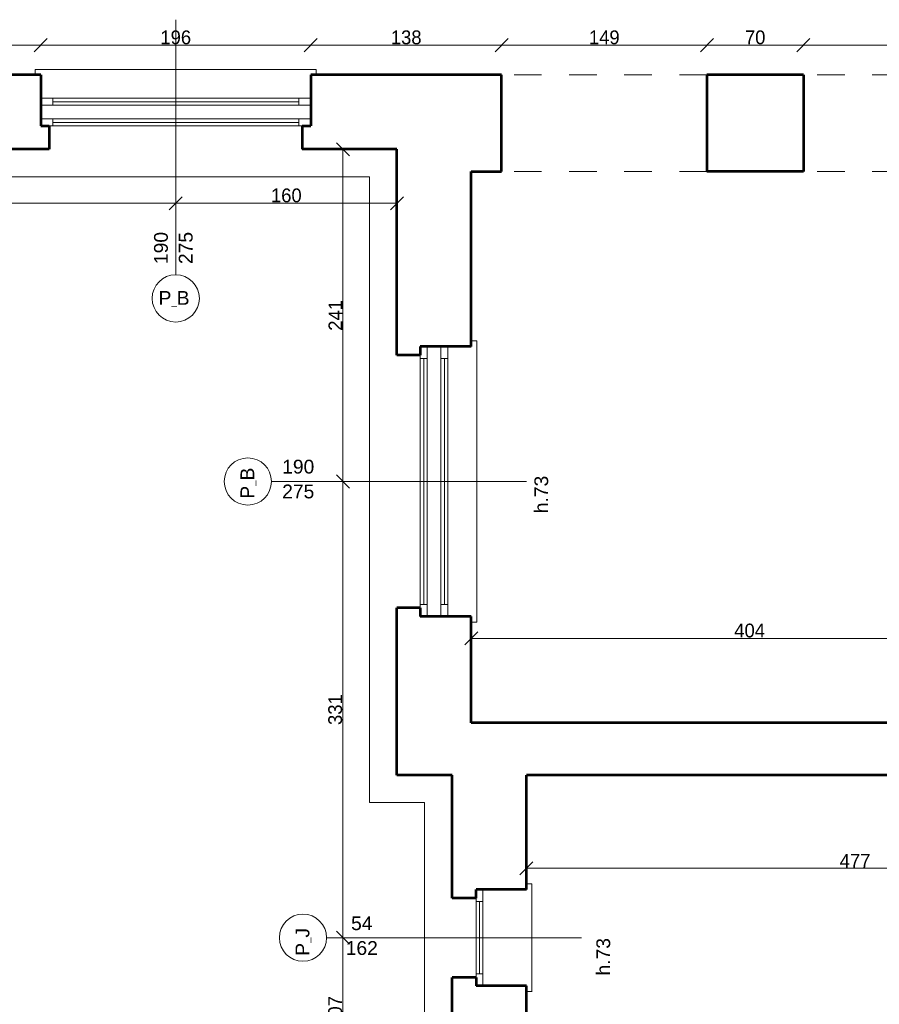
# Model space of a CAD drawing. Header units: inches. Extents: x -21887 to 84279, y -131485 to 67836.
# Tile 200 of 256: x 20093 to 26332, y 26687 to 33831. Entities that reach past the tile are written whole.
import ezdxf

# ---------------------------------------------------------------- set-up
doc = ezdxf.new("R2010")
doc.units = ezdxf.units.IN
doc.header["$MEASUREMENT"] = 0
doc.linetypes.add('Dashed', pattern=[400, 200, -200])
doc.layers.get('0').update_dxf_attribs({"lineweight": 13})
doc.layers.get('Defpoints').update_dxf_attribs({"lineweight": 13})
for name, color, linetype, lineweight in [('AI_MURY', 7, 'Continuous', 53), ('Dimensioning', 7, 'Continuous', 13), ('DRZWI', 7, 'Continuous', 13), ('PODCIAGI', 7, 'Continuous', 13)]:
    doc.layers.add(name, color=color, linetype=linetype, lineweight=lineweight)
doc.styles.add('GENERATED_STYLE_7', font='txt')
doc.styles.add('Style-Courier New', font='txt')
doc.dimstyles.new('Dimstyle_4', dxfattribs={"dimtxt": 100, "dimasz": 95, "dimexe": 0, "dimexo": 0, "dimgap": 0.09, "dimtad": 1, "dimdec": 0, "dimlfac": 0.1, "dimzin": 0, "dimdsep": 46, "dimlunit": 5, "dimtxsty": 'GENERATED_STYLE_7', "dimblk": 'ARROWHEAD_6', "dimcen": 0.09, "dimclrd": 161, "dimclre": 161, "dimclrt": 7, "dimadec": 0, "dimazin": 0, "dimtfac": 1, "dimtdec": 0, "dimtmove": 0, "dimatfit": 3, "dimfxl": 0, "dimtolj": 1, "dimtzin": 0, "dimarcsym": 0})
doc.dimstyles.new('Dimstyle_5', dxfattribs={"dimtxt": 100, "dimasz": 95, "dimexe": 0.18, "dimexo": 0, "dimgap": 0.09, "dimtad": 1, "dimtih": 1, "dimtoh": 1, "dimdec": 0, "dimlfac": 0.1, "dimzin": 0, "dimdsep": 46, "dimlunit": 5, "dimtxsty": 'GENERATED_STYLE_7', "dimblk": 'ARROWHEAD_6', "dimcen": 0.09, "dimclrd": 161, "dimclre": 161, "dimclrt": 7, "dimadec": 0, "dimazin": 0, "dimtfac": 1, "dimtdec": 0, "dimtmove": 0, "dimatfit": 3, "dimfxl": 0, "dimtolj": 1, "dimtzin": 0, "dimarcsym": 0})

# ---------------------------------------------------------------- blocks, each defined once
blk = doc.blocks.new('ARROWHEAD_6')
at = {"color": 0, "linetype": 'Continuous'}
for p, q in [((0, 0), (-1, 0)), ((-0.5, -0.5), (0.5, 0.5))]:
    blk.add_line(p, q, dxfattribs=at)
blk = doc.blocks.new('*U1117')
at = {"layer": 'Defpoints', "color": 0, "linetype": 'Continuous'}
for p in [(17375.5, 32520), (21225.5, 32520), (21225.5, 32499.5)]:
    blk.add_point(p, dxfattribs=at)
at = {"layer": 'Dimensioning', "color": 161, "linetype": 'Continuous', "lineweight": -2}
for p, q in [((17375.5, 32499.6), (17375.5, 32499.3)), ((17470.5, 32499.5), (21130.5, 32499.5)), ((21225.5, 32499.6), (21225.5, 32499.3))]:
    blk.add_line(p, q, dxfattribs=at)
at = {"layer": 'Dimensioning', "color": 161, "linetype": 'Continuous', "lineweight": -2, "xscale": 95, "yscale": 95, "zscale": 95, "rotation": 180}
blk.add_blockref('ARROWHEAD_6', (17375.5, 32499.5), dxfattribs=at)
at = {"layer": 'Dimensioning', "color": 161, "linetype": 'Continuous', "lineweight": -2, "xscale": 95, "yscale": 95, "zscale": 95}
blk.add_blockref('ARROWHEAD_6', (21225.5, 32499.5), dxfattribs=at)
at = {"layer": 'Dimensioning', "color": 7, "linetype": 'Continuous', "insert": (19300.5, 32555.7), "char_height": 100, "attachment_point": 5, "style": 'GENERATED_STYLE_7'}
blk.add_mtext('385', dxfattribs=at)
blk = doc.blocks.new('*D2083')
at = {"layer": 'Defpoints'}
for p in [(17375.5, 32520), (21225.5, 32520), (19300.5, 32499.5), (21225.5, 32499.5)]:
    blk.add_point(p, dxfattribs=at)
at = {"layer": 'Dimensioning', "color": 161, "linetype": 'Continuous'}
blk.add_blockref('*U1117', (0, 0), dxfattribs=at)
blk = doc.blocks.new('*U1118')
at = {"layer": 'Defpoints', "color": 0, "linetype": 'Continuous'}
for p in [(21225.5, 32520), (22830.5, 32499.5), (22830.5, 32499.5)]:
    blk.add_point(p, dxfattribs=at)
at = {"layer": 'Dimensioning', "color": 161, "linetype": 'Continuous', "lineweight": -2}
for p, q in [((21225.5, 32499.6), (21225.5, 32499.3)), ((21320.5, 32499.5), (22735.5, 32499.5)), ((22830.5, 32499.5), (22830.5, 32499.6))]:
    blk.add_line(p, q, dxfattribs=at)
at = {"layer": 'Dimensioning', "color": 161, "linetype": 'Continuous', "lineweight": -2, "xscale": 95, "yscale": 95, "zscale": 95, "rotation": 180}
blk.add_blockref('ARROWHEAD_6', (21225.5, 32499.5), dxfattribs=at)
at = {"layer": 'Dimensioning', "color": 161, "linetype": 'Continuous', "lineweight": -2, "xscale": 95, "yscale": 95, "zscale": 95}
blk.add_blockref('ARROWHEAD_6', (22830.5, 32499.5), dxfattribs=at)
at = {"layer": 'Dimensioning', "color": 7, "linetype": 'Continuous', "insert": (22028, 32555.7), "char_height": 100, "attachment_point": 5, "style": 'GENERATED_STYLE_7'}
blk.add_mtext('160', dxfattribs=at)
blk = doc.blocks.new('*D2084')
at = {"layer": 'Defpoints'}
for p in [(21225.5, 32520), (22028, 32499.5), (22830.5, 32499.5), (22830.5, 32499.5)]:
    blk.add_point(p, dxfattribs=at)
at = {"layer": 'Dimensioning', "color": 161, "linetype": 'Continuous'}
blk.add_blockref('*U1118', (0, 0), dxfattribs=at)
blk = doc.blocks.new('*U1333')
at = {"layer": 'Defpoints', "color": 0, "linetype": 'Continuous'}
for p in [(27410.5, 29342.5), (23370.5, 29115.7), (27410.5, 28350.7)]:
    blk.add_point(p, dxfattribs=at)
at = {"layer": 'Dimensioning', "color": 161, "linetype": 'Continuous', "lineweight": -2}
for p, q in [((23370.5, 29342.3), (23370.5, 29342.6)), ((23465.5, 29342.5), (27315.5, 29342.5)), ((27410.5, 29342.3), (27410.5, 29342.6))]:
    blk.add_line(p, q, dxfattribs=at)
at = {"layer": 'Dimensioning', "color": 161, "linetype": 'Continuous', "lineweight": -2, "xscale": 95, "yscale": 95, "zscale": 95, "rotation": 180}
blk.add_blockref('ARROWHEAD_6', (23370.5, 29342.5), dxfattribs=at)
at = {"layer": 'Dimensioning', "color": 161, "linetype": 'Continuous', "lineweight": -2, "xscale": 95, "yscale": 95, "zscale": 95}
blk.add_blockref('ARROWHEAD_6', (27410.5, 29342.5), dxfattribs=at)
at = {"layer": 'Dimensioning', "color": 7, "linetype": 'Continuous', "insert": (25390.5, 29398.7), "char_height": 100, "attachment_point": 5, "style": 'GENERATED_STYLE_7'}
blk.add_mtext('404', dxfattribs=at)
blk = doc.blocks.new('*D2513')
at = {"layer": 'Defpoints'}
for p in [(25390.5, 29342.5), (27410.5, 29342.5), (23370.5, 29115.7), (27410.5, 28350.7)]:
    blk.add_point(p, dxfattribs=at)
at = {"layer": 'Dimensioning', "color": 161, "linetype": 'Continuous'}
blk.add_blockref('*U1333', (0, 0), dxfattribs=at)
blk = doc.blocks.new('*U1338')
at = {"layer": 'Defpoints', "color": 0, "linetype": 'Continuous'}
for p in [(23770.5, 27935.6), (28540.5, 27956), (28540.5, 27674.2)]:
    blk.add_point(p, dxfattribs=at)
at = {"layer": 'Dimensioning', "color": 161, "linetype": 'Continuous', "lineweight": -2}
for p, q in [((23770.5, 27674.4), (23770.5, 27674)), ((23865.5, 27674.2), (28445.5, 27674.2)), ((28540.5, 27674.4), (28540.5, 27674))]:
    blk.add_line(p, q, dxfattribs=at)
at = {"layer": 'Dimensioning', "color": 161, "linetype": 'Continuous', "lineweight": -2, "xscale": 95, "yscale": 95, "zscale": 95, "rotation": 180}
blk.add_blockref('ARROWHEAD_6', (23770.5, 27674.2), dxfattribs=at)
at = {"layer": 'Dimensioning', "color": 161, "linetype": 'Continuous', "lineweight": -2, "xscale": 95, "yscale": 95, "zscale": 95}
blk.add_blockref('ARROWHEAD_6', (28540.5, 27674.2), dxfattribs=at)
at = {"layer": 'Dimensioning', "color": 7, "linetype": 'Continuous', "insert": (26155.5, 27728), "char_height": 100, "attachment_point": 5, "style": 'GENERATED_STYLE_7'}
blk.add_mtext('477', dxfattribs=at)
blk = doc.blocks.new('*D2518')
at = {"layer": 'Defpoints'}
for p in [(23770.5, 27935.6), (28540.5, 27956), (26155.5, 27674.2), (28540.5, 27674.2)]:
    blk.add_point(p, dxfattribs=at)
at = {"layer": 'Dimensioning', "color": 161, "linetype": 'Continuous'}
blk.add_blockref('*U1338', (0, 0), dxfattribs=at)
blk = doc.blocks.new('*U428')
at = {"layer": 'Defpoints', "color": 0, "linetype": 'Continuous'}
for p in [(22439.3, 27170.5), (22439.3, 27170.5), (22439.3, 26100.7)]:
    blk.add_point(p, dxfattribs=at)
at = {"layer": 'Dimensioning', "color": 161, "linetype": 'Continuous', "lineweight": -2}
blk.add_line((22439.3, 26195.7), (22439.3, 27075.5), dxfattribs=at)
at = {"layer": 'Dimensioning', "color": 161, "linetype": 'Continuous', "lineweight": -2, "xscale": 95, "yscale": 95, "zscale": 95}
for p, rotation in [((22439.3, 27170.5), 90), ((22439.3, 26100.7), 270)]:
    blk.add_blockref('ARROWHEAD_6', p, dxfattribs=dict(at, rotation=rotation))
at = {"layer": 'Dimensioning', "color": 7, "linetype": 'Continuous', "insert": (22383, 26635.6), "char_height": 100, "attachment_point": 5, "rotation": 90, "style": 'GENERATED_STYLE_7'}
blk.add_mtext('107', dxfattribs=at)
blk = doc.blocks.new('*D2565')
at = {"layer": 'Defpoints'}
for p in [(22439.3, 27170.5), (22439.3, 27170.5), (22439.3, 26635.6), (22439.3, 26100.7)]:
    blk.add_point(p, dxfattribs=at)
at = {"layer": 'Dimensioning', "color": 161, "linetype": 'Continuous'}
blk.add_blockref('*U428', (0, 0), dxfattribs=at)
blk = doc.blocks.new('*U429')
at = {"layer": 'Defpoints', "color": 0, "linetype": 'Continuous'}
for p in [(22439.3, 30480.7), (22439.3, 30480.7), (22439.3, 27170.5)]:
    blk.add_point(p, dxfattribs=at)
at = {"layer": 'Dimensioning', "color": 161, "linetype": 'Continuous', "lineweight": -2}
blk.add_line((22439.3, 27265.5), (22439.3, 30385.7), dxfattribs=at)
at = {"layer": 'Dimensioning', "color": 161, "linetype": 'Continuous', "lineweight": -2, "xscale": 95, "yscale": 95, "zscale": 95}
for p, rotation in [((22439.3, 30480.7), 90), ((22439.3, 27170.5), 270)]:
    blk.add_blockref('ARROWHEAD_6', p, dxfattribs=dict(at, rotation=rotation))
at = {"layer": 'Dimensioning', "color": 7, "linetype": 'Continuous', "insert": (22383, 28825.6), "char_height": 100, "attachment_point": 5, "rotation": 90, "style": 'GENERATED_STYLE_7'}
blk.add_mtext('331', dxfattribs=at)
blk = doc.blocks.new('*D2566')
at = {"layer": 'Defpoints'}
for p in [(22439.3, 30480.7), (22439.3, 30480.7), (22439.3, 28825.6), (22439.3, 27170.5)]:
    blk.add_point(p, dxfattribs=at)
at = {"layer": 'Dimensioning', "color": 161, "linetype": 'Continuous'}
blk.add_blockref('*U429', (0, 0), dxfattribs=at)
blk = doc.blocks.new('*U430')
at = {"layer": 'Defpoints', "color": 0, "linetype": 'Continuous'}
for p in [(22439.3, 32890.7), (22486.8, 32890.7), (22439.3, 30480.7)]:
    blk.add_point(p, dxfattribs=at)
at = {"layer": 'Dimensioning', "color": 161, "linetype": 'Continuous', "lineweight": -2}
for p, q in [((22439.4, 32890.7), (22439.3, 32890.7)), ((22439.3, 30575.7), (22439.3, 32795.7))]:
    blk.add_line(p, q, dxfattribs=at)
at = {"layer": 'Dimensioning', "color": 161, "linetype": 'Continuous', "lineweight": -2, "xscale": 95, "yscale": 95, "zscale": 95}
for p, rotation in [((22439.3, 32890.7), 90), ((22439.3, 30480.7), 270)]:
    blk.add_blockref('ARROWHEAD_6', p, dxfattribs=dict(at, rotation=rotation))
at = {"layer": 'Dimensioning', "color": 7, "linetype": 'Continuous', "insert": (22384.3, 31685.7), "char_height": 100, "attachment_point": 5, "rotation": 90, "style": 'GENERATED_STYLE_7'}
blk.add_mtext('241', dxfattribs=at)
blk = doc.blocks.new('*D2567')
at = {"layer": 'Defpoints'}
for p in [(22439.3, 32890.7), (22486.8, 32890.7), (22439.3, 31685.7), (22439.3, 30480.7)]:
    blk.add_point(p, dxfattribs=at)
at = {"layer": 'Dimensioning', "color": 161, "linetype": 'Continuous'}
blk.add_blockref('*U430', (0, 0), dxfattribs=at)
blk = doc.blocks.new('*U1422')
at = {"layer": 'Defpoints', "color": 0, "linetype": 'Continuous'}
for p in [(20245.5, 33646.1), (19435.5, 33430.7), (20245.5, 33430.7)]:
    blk.add_point(p, dxfattribs=at)
at = {"layer": 'Dimensioning', "color": 161, "linetype": 'Continuous', "lineweight": -2}
for p, q in [((19435.5, 33646), (19435.5, 33646.3)), ((19530.5, 33646.1), (20150.5, 33646.1)), ((20245.5, 33646), (20245.5, 33646.3))]:
    blk.add_line(p, q, dxfattribs=at)
at = {"layer": 'Dimensioning', "color": 161, "linetype": 'Continuous', "lineweight": -2, "xscale": 95, "yscale": 95, "zscale": 95, "rotation": 180}
blk.add_blockref('ARROWHEAD_6', (19435.5, 33646.1), dxfattribs=at)
at = {"layer": 'Dimensioning', "color": 161, "linetype": 'Continuous', "lineweight": -2, "xscale": 95, "yscale": 95, "zscale": 95}
blk.add_blockref('ARROWHEAD_6', (20245.5, 33646.1), dxfattribs=at)
at = {"layer": 'Dimensioning', "color": 7, "linetype": 'Continuous', "insert": (19840.5, 33702.4), "char_height": 100, "attachment_point": 5, "style": 'GENERATED_STYLE_7'}
blk.add_mtext('81', dxfattribs=at)
blk = doc.blocks.new('*D2657')
at = {"layer": 'Defpoints'}
for p in [(19840.5, 33646.1), (20245.5, 33646.1), (19435.5, 33430.7), (20245.5, 33430.7)]:
    blk.add_point(p, dxfattribs=at)
at = {"layer": 'Dimensioning', "color": 161, "linetype": 'Continuous'}
blk.add_blockref('*U1422', (0, 0), dxfattribs=at)
blk = doc.blocks.new('*U1423')
at = {"layer": 'Defpoints', "color": 0, "linetype": 'Continuous'}
for p in [(22205.5, 33646.1), (20245.5, 33430.7), (22205.5, 33430.7)]:
    blk.add_point(p, dxfattribs=at)
at = {"layer": 'Dimensioning', "color": 161, "linetype": 'Continuous', "lineweight": -2}
for p, q in [((20245.5, 33646), (20245.5, 33646.3)), ((20340.5, 33646.1), (22110.5, 33646.1)), ((22205.5, 33646), (22205.5, 33646.3))]:
    blk.add_line(p, q, dxfattribs=at)
at = {"layer": 'Dimensioning', "color": 161, "linetype": 'Continuous', "lineweight": -2, "xscale": 95, "yscale": 95, "zscale": 95, "rotation": 180}
blk.add_blockref('ARROWHEAD_6', (20245.5, 33646.1), dxfattribs=at)
at = {"layer": 'Dimensioning', "color": 161, "linetype": 'Continuous', "lineweight": -2, "xscale": 95, "yscale": 95, "zscale": 95}
blk.add_blockref('ARROWHEAD_6', (22205.5, 33646.1), dxfattribs=at)
at = {"layer": 'Dimensioning', "color": 7, "linetype": 'Continuous', "insert": (21225.5, 33702.4), "char_height": 100, "attachment_point": 5, "style": 'GENERATED_STYLE_7'}
blk.add_mtext('196', dxfattribs=at)
blk = doc.blocks.new('*D2658')
at = {"layer": 'Defpoints'}
for p in [(21225.5, 33646.1), (22205.5, 33646.1), (20245.5, 33430.7), (22205.5, 33430.7)]:
    blk.add_point(p, dxfattribs=at)
at = {"layer": 'Dimensioning', "color": 161, "linetype": 'Continuous'}
blk.add_blockref('*U1423', (0, 0), dxfattribs=at)
blk = doc.blocks.new('*U1424')
at = {"layer": 'Defpoints', "color": 0, "linetype": 'Continuous'}
for p in [(23590.5, 33646.1), (22205.5, 33430.7), (23590.5, 33430.7)]:
    blk.add_point(p, dxfattribs=at)
at = {"layer": 'Dimensioning', "color": 161, "linetype": 'Continuous', "lineweight": -2}
for p, q in [((22205.5, 33646), (22205.5, 33646.3)), ((22300.5, 33646.1), (23495.5, 33646.1)), ((23590.5, 33646), (23590.5, 33646.3))]:
    blk.add_line(p, q, dxfattribs=at)
at = {"layer": 'Dimensioning', "color": 161, "linetype": 'Continuous', "lineweight": -2, "xscale": 95, "yscale": 95, "zscale": 95, "rotation": 180}
blk.add_blockref('ARROWHEAD_6', (22205.5, 33646.1), dxfattribs=at)
at = {"layer": 'Dimensioning', "color": 161, "linetype": 'Continuous', "lineweight": -2, "xscale": 95, "yscale": 95, "zscale": 95}
blk.add_blockref('ARROWHEAD_6', (23590.5, 33646.1), dxfattribs=at)
at = {"layer": 'Dimensioning', "color": 7, "linetype": 'Continuous', "insert": (22898, 33702.4), "char_height": 100, "attachment_point": 5, "style": 'GENERATED_STYLE_7'}
blk.add_mtext('138', dxfattribs=at)
blk = doc.blocks.new('*D2659')
at = {"layer": 'Defpoints'}
for p in [(22898, 33646.1), (23590.5, 33646.1), (22205.5, 33430.7), (23590.5, 33430.7)]:
    blk.add_point(p, dxfattribs=at)
at = {"layer": 'Dimensioning', "color": 161, "linetype": 'Continuous'}
blk.add_blockref('*U1424', (0, 0), dxfattribs=at)
blk = doc.blocks.new('*U1425')
at = {"layer": 'Defpoints', "color": 0, "linetype": 'Continuous'}
for p in [(25080.5, 33646.1), (23590.5, 33430.7), (25080.5, 33430.7)]:
    blk.add_point(p, dxfattribs=at)
at = {"layer": 'Dimensioning', "color": 161, "linetype": 'Continuous', "lineweight": -2}
for p, q in [((23590.5, 33646), (23590.5, 33646.3)), ((23685.5, 33646.1), (24985.5, 33646.1)), ((25080.5, 33646), (25080.5, 33646.3))]:
    blk.add_line(p, q, dxfattribs=at)
at = {"layer": 'Dimensioning', "color": 161, "linetype": 'Continuous', "lineweight": -2, "xscale": 95, "yscale": 95, "zscale": 95, "rotation": 180}
blk.add_blockref('ARROWHEAD_6', (23590.5, 33646.1), dxfattribs=at)
at = {"layer": 'Dimensioning', "color": 161, "linetype": 'Continuous', "lineweight": -2, "xscale": 95, "yscale": 95, "zscale": 95}
blk.add_blockref('ARROWHEAD_6', (25080.5, 33646.1), dxfattribs=at)
at = {"layer": 'Dimensioning', "color": 7, "linetype": 'Continuous', "insert": (24335.5, 33702.4), "char_height": 100, "attachment_point": 5, "style": 'GENERATED_STYLE_7'}
blk.add_mtext('149', dxfattribs=at)
blk = doc.blocks.new('*D2660')
at = {"layer": 'Defpoints'}
for p in [(24335.5, 33646.1), (25080.5, 33646.1), (23590.5, 33430.7), (25080.5, 33430.7)]:
    blk.add_point(p, dxfattribs=at)
at = {"layer": 'Dimensioning', "color": 161, "linetype": 'Continuous'}
blk.add_blockref('*U1425', (0, 0), dxfattribs=at)
blk = doc.blocks.new('*U1426')
at = {"layer": 'Defpoints', "color": 0, "linetype": 'Continuous'}
for p in [(25780.5, 33646.1), (25080.5, 33430.7), (25780.5, 33430.7)]:
    blk.add_point(p, dxfattribs=at)
at = {"layer": 'Dimensioning', "color": 161, "linetype": 'Continuous', "lineweight": -2}
for p, q in [((25080.5, 33646), (25080.5, 33646.3)), ((25175.5, 33646.1), (25685.5, 33646.1)), ((25780.5, 33646), (25780.5, 33646.3))]:
    blk.add_line(p, q, dxfattribs=at)
at = {"layer": 'Dimensioning', "color": 161, "linetype": 'Continuous', "lineweight": -2, "xscale": 95, "yscale": 95, "zscale": 95, "rotation": 180}
blk.add_blockref('ARROWHEAD_6', (25080.5, 33646.1), dxfattribs=at)
at = {"layer": 'Dimensioning', "color": 161, "linetype": 'Continuous', "lineweight": -2, "xscale": 95, "yscale": 95, "zscale": 95}
blk.add_blockref('ARROWHEAD_6', (25780.5, 33646.1), dxfattribs=at)
at = {"layer": 'Dimensioning', "color": 7, "linetype": 'Continuous', "insert": (25430.5, 33702.4), "char_height": 100, "attachment_point": 5, "style": 'GENERATED_STYLE_7'}
blk.add_mtext('70', dxfattribs=at)
blk = doc.blocks.new('*D2661')
at = {"layer": 'Defpoints'}
for p in [(25430.5, 33646.1), (25780.5, 33646.1), (25080.5, 33430.7), (25780.5, 33430.7)]:
    blk.add_point(p, dxfattribs=at)
at = {"layer": 'Dimensioning', "color": 161, "linetype": 'Continuous'}
blk.add_blockref('*U1426', (0, 0), dxfattribs=at)
blk = doc.blocks.new('*U1427')
at = {"layer": 'Defpoints', "color": 0, "linetype": 'Continuous'}
for p in [(31680.5, 33646.1), (25780.5, 33430.7), (31680.5, 33430.7)]:
    blk.add_point(p, dxfattribs=at)
at = {"layer": 'Dimensioning', "color": 161, "linetype": 'Continuous', "lineweight": -2}
for p, q in [((25780.5, 33646), (25780.5, 33646.3)), ((25875.5, 33646.1), (31585.5, 33646.1)), ((31680.5, 33646), (31680.5, 33646.3))]:
    blk.add_line(p, q, dxfattribs=at)
at = {"layer": 'Dimensioning', "color": 161, "linetype": 'Continuous', "lineweight": -2, "xscale": 95, "yscale": 95, "zscale": 95, "rotation": 180}
blk.add_blockref('ARROWHEAD_6', (25780.5, 33646.1), dxfattribs=at)
at = {"layer": 'Dimensioning', "color": 161, "linetype": 'Continuous', "lineweight": -2, "xscale": 95, "yscale": 95, "zscale": 95}
blk.add_blockref('ARROWHEAD_6', (31680.5, 33646.1), dxfattribs=at)
at = {"layer": 'Dimensioning', "color": 7, "linetype": 'Continuous', "insert": (28730.5, 33702.4), "char_height": 100, "attachment_point": 5, "style": 'GENERATED_STYLE_7'}
blk.add_mtext('590', dxfattribs=at)
blk = doc.blocks.new('*D2662')
at = {"layer": 'Defpoints'}
for p in [(28730.5, 33646.1), (31680.5, 33646.1), (25780.5, 33430.7), (31680.5, 33430.7)]:
    blk.add_point(p, dxfattribs=at)
at = {"layer": 'Dimensioning', "color": 161, "linetype": 'Continuous'}
blk.add_blockref('*U1427', (0, 0), dxfattribs=at)

msp = doc.modelspace()

# ---------------------------------------------------------------- linework, layer by layer
at = {"layer": 'AI_MURY', "color": 7, "linetype": 'Continuous'}
for p, q in [((20245.5, 33430.7), (18355.5, 33430.7)), ((20245.5, 33430.7), (20245.5, 33060.7)), ((22205.5, 33430.7), (22205.5, 33060.7)), ((23590.5, 33430.7), (22205.5, 33430.7)), ((23590.5, 32730.7), (23590.5, 33430.7)), ((25080.5, 33430.7), (25080.5, 32730.7)), ((25780.5, 33430.7), (25080.5, 33430.7)), ((25780.5, 33430.7), (25780.5, 32730.7)), ((20245.5, 33060.7), (20308, 33060.7)), ((20308, 33060.7), (20308, 32890.7)), ((22143, 33060.7), (22143, 32890.7)), ((22143, 33060.7), (22205.5, 33060.7)), ((20308, 32890.7), (18293, 32890.7)), ((22830.5, 32890.7), (22143, 32890.7)), ((22830.5, 31398.2), (22830.5, 32890.7)), ((23370.5, 32730.7), (23590.5, 32730.7)), ((23370.5, 31460.7), (23370.5, 32730.7)), ((25780.5, 32730.7), (25080.5, 32730.7)), ((23000.5, 31460.7), (23000.5, 31398.2)), ((23370.5, 31460.7), (23000.5, 31460.7)), ((23000.5, 31398.2), (22830.5, 31398.2)), ((23000.5, 29563.2), (22830.5, 29563.2)), ((22830.5, 28350.7), (22830.5, 29563.2)), ((23000.5, 29563.2), (23000.5, 29500.7)), ((23370.5, 29500.7), (23000.5, 29500.7)), ((23370.5, 28730.7), (23370.5, 29500.7)), ((27410.5, 28730.7), (23370.5, 28730.7)), ((23230.5, 28350.7), (22830.5, 28350.7)), ((23230.5, 27458), (23230.5, 28350.7)), ((27410.5, 28350.7), (23770.5, 28350.7)), ((23770.5, 27520.5), (23770.5, 28350.7)), ((23404.7, 27458), (23404.7, 27520.5)), ((23770.5, 27520.5), (23404.7, 27520.5)), ((23404.7, 27458), (23230.5, 27458)), ((23404.7, 26883), (23230.5, 26883)), ((23230.5, 26388.2), (23230.5, 26883)), ((23404.7, 26883), (23404.7, 26820.5)), ((23770.5, 26820.5), (23404.7, 26820.5)), ((23770.5, 26450.7), (23770.5, 26820.5))]:
    msp.add_line(p, q, dxfattribs=at)
at = {"layer": 'DRZWI', "color": 220, "linetype": 'Continuous'}
for p, q in [((21225.5, 31980.3), (21225.5, 33831.1)), ((20333, 33260.7), (20245.5, 33260.7)), ((20333, 33260.7), (20333, 33210.7)), ((20333, 33260.7), (22118, 33260.7)), ((20333, 33235.7), (22118, 33235.7)), ((22118, 33260.7), (22205.5, 33260.7)), ((22118, 33260.7), (22118, 33210.7)), ((20333, 33210.7), (20245.5, 33210.7)), ((20333, 33210.7), (22118, 33210.7)), ((22118, 33210.7), (22205.5, 33210.7)), ((20333, 33110.7), (20245.5, 33110.7)), ((20333, 33110.7), (20333, 33060.7)), ((20333, 33110.7), (22118, 33110.7)), ((20333, 33085.7), (22118, 33085.7)), ((22118, 33110.7), (22205.5, 33110.7)), ((22118, 33110.7), (22118, 33060.7)), ((20333, 33060.7), (20308, 33060.7)), ((20333, 33060.7), (22118, 33060.7)), ((22118, 33060.7), (22143, 33060.7)), ((23050.5, 31373.2), (23050.5, 31460.7)), ((23150.5, 31373.2), (23150.5, 31460.7)), ((23200.5, 31373.2), (23200.5, 31460.7)), ((23000.5, 31373.2), (23000.5, 31398.2)), ((23000.5, 31373.2), (23000.5, 29588.2)), ((23050.5, 31373.2), (23000.5, 31373.2)), ((23025.5, 31373.2), (23025.5, 29588.2)), ((23050.5, 31373.2), (23050.5, 29588.2)), ((23200.5, 31373.2), (23150.5, 31373.2)), ((23150.5, 31373.2), (23150.5, 29588.2)), ((23175.5, 31373.2), (23175.5, 29588.2)), ((23200.5, 31373.2), (23200.5, 29588.2)), ((21920.1, 30480.7), (23770.9, 30480.7)), ((23050.5, 29588.2), (23000.5, 29588.2)), ((23000.5, 29588.2), (23000.5, 29563.2)), ((23050.5, 29588.2), (23050.5, 29500.7)), ((23150.5, 29588.2), (23150.5, 29500.7)), ((23200.5, 29588.2), (23150.5, 29588.2)), ((23200.5, 29588.2), (23200.5, 29500.7)), ((23454.7, 27433), (23454.7, 27520.5)), ((23404.7, 27433), (23404.7, 27458)), ((23404.7, 27433), (23404.7, 26908)), ((23454.7, 27433), (23404.7, 27433)), ((23429.7, 27433), (23429.7, 26908)), ((23454.7, 27433), (23454.7, 26908)), ((22320.1, 27170.5), (24170.9, 27170.5)), ((23454.7, 26908), (23404.7, 26908)), ((23404.7, 26908), (23404.7, 26883)), ((23454.7, 26908), (23454.7, 26820.5))]:
    msp.add_line(p, q, dxfattribs=at)
at = {"layer": 'DRZWI', "color": 251, "linetype": 'Continuous'}
for p, q in [((20205.5, 33470.7), (22245.5, 33470.7)), ((20205.5, 33430.7), (20205.5, 33470.7)), ((22245.5, 33430.7), (22245.5, 33470.7)), ((22630.5, 32690.7), (4403.9, 32690.7)), ((22630.5, 28150.7), (22630.5, 32690.7)), ((23370.5, 31500.7), (23410.5, 31500.7)), ((23410.5, 31500.7), (23410.5, 29460.7)), ((23370.5, 29460.7), (23410.5, 29460.7)), ((23030.5, 28150.7), (22630.5, 28150.7)), ((23030.5, 23961.2), (23030.5, 28150.7)), ((23770.5, 27560.5), (23810.5, 27560.5)), ((23810.5, 27560.5), (23810.5, 26777.7)), ((23770.5, 26780.5), (23810.5, 26780.5))]:
    msp.add_line(p, q, dxfattribs=at)
at = {"layer": 'DRZWI', "color": 220, "linetype": 'Continuous'}
for centre in [(21225.6, 31809), (21748.8, 30480.8), (22148.8, 27170.6)]:
    msp.add_circle(centre, 171.3, dxfattribs=at)
at = {"layer": 'PODCIAGI', "color": 7, "linetype": 'Dashed'}
for p, q in [((25080.5, 33430.7), (23590.5, 33430.7)), ((31680.5, 33430.7), (25780.5, 33430.7)), ((25080.5, 32730.7), (23590.5, 32730.7)), ((31680.5, 32730.7), (25780.5, 32730.7))]:
    msp.add_line(p, q, dxfattribs=at)

# ---------------------------------------------------------------- texts
at = {"layer": 'DRZWI', "color": 220, "insert": (21067.9, 32058.2), "char_height": 100, "width": 355.178, "attachment_point": 1, "rotation": 90, "line_spacing_factor": 1.079165, "style": 'GENERATED_STYLE_7'}
msp.add_mtext('\\fArial|b0|i0|c238|p39;190\\P275', dxfattribs=at)
at = {"layer": 'DRZWI', "color": 220, "insert": (21100.7, 31862.6), "char_height": 100, "width": 460.117, "attachment_point": 1, "style": 'GENERATED_STYLE_7'}
msp.add_mtext('\\fArial|b0|i0|c238|p39;P\\H50.000000;_\\H100.000000;B', dxfattribs=at)
at = {"layer": 'DRZWI', "color": 220, "char_height": 100, "width": 355.178, "style": 'GENERATED_STYLE_7'}
for s, insert, attachment_point, line_spacing_factor in [('\\fArial|b0|i0|c238|p39;190\\P275', (21998, 30638.3), 1, 1.079165), ('\\fArial|b0|i0|c238|p39;54\\P162', (22575.6, 27325.6), 2, 1.079252)]:
    msp.add_mtext(s, dxfattribs=dict(at, insert=insert, attachment_point=attachment_point, line_spacing_factor=line_spacing_factor))
at = {"layer": 'DRZWI', "color": 220, "char_height": 100, "attachment_point": 1, "rotation": 90, "style": 'GENERATED_STYLE_7'}
for s, insert, width in [('\\fArial|b0|i0|c238|p39;P\\H50.000000;_\\H100.000000;B', (21695.3, 30355.9), 460.117), ('\\fArial|b0|i0|c238|p39;h.73', (23828.2, 30250.3), 460.863), ('\\fArial|b0|i0|c238|p39;P\\H50.000000;_\\H100.000000;J', (22095.3, 27039.5), 460.117), ('\\fArial|b0|i0|c238|p39;h.73', (24278.2, 26896.3), 460.863)]:
    msp.add_mtext(s, dxfattribs=dict(at, insert=insert, width=width))

# ---------------------------------------------------------------- dimensions: what is measured, and where the dimension line sits
at = {"layer": 'Dimensioning', "color": 161, "linetype": 'Continuous'}
for base, p1, p2, picture, middle in [((20245.5, 33646.1), (19435.5, 33430.7), (20245.5, 33430.7), '*D2657', (19840.5, 33646.1)), ((22205.5, 33646.1), (20245.5, 33430.7), (22205.5, 33430.7), '*D2658', (21225.5, 33646.1)), ((23590.5180538, 33646.1463574), (22205.5180538, 33430.7131048), (23590.5180538, 33430.7131048), '*D2659', (22898.0180538, 33646.1463574)), ((25080.5, 33646.1), (23590.5, 33430.7), (25080.5, 33430.7), '*D2660', (24335.5, 33646.1)), ((25780.5, 33646.1), (25080.5, 33430.7), (25780.5, 33430.7), '*D2661', (25430.5, 33646.1)), ((31680.5, 33646.1), (25780.5, 33430.7), (31680.5, 33430.7), '*D2662', (28730.5, 33646.1)), ((21225.5, 32499.5), (17375.5, 32520), (21225.5, 32520), '*D2083', (19300.5, 32499.5)), ((22830.5180538, 32499.4631048), (21225.5180538, 32519.9772331), (22830.5180538, 32499.4631048), '*D2084', (22028.0180538, 32499.4631048)), ((27410.5, 29342.5), (23370.5, 29115.7), (27410.5, 28350.7), '*D2513', (25390.5, 29342.5)), ((28540.5, 27674.2), (23770.5, 27935.6), (28540.5, 27956), '*D2518', (26155.5, 27674.2))]:
    dim = msp.add_linear_dim(base=base, p1=p1, p2=p2, dimstyle='Dimstyle_5', override={"dimtxsty": 'Style-Courier New', "dimclrd": 0, "dimclre": 161, "dimlwe": 0}, dxfattribs=at)
    dim.commit()
    dim.dimension.update_dxf_attribs({"geometry": picture, "text_midpoint": middle, "dimtype": 128})
for base, p1, p2, picture, middle in [((22439.3, 32890.7), (22439.3, 30480.7), (22486.8, 32890.7), '*D2567', (22439.3, 31685.7)), ((22439.3, 30480.7), (22439.3, 27170.5), (22439.3, 30480.7), '*D2566', (22439.3, 28825.6)), ((22439.3, 27170.5), (22439.3, 26100.7), (22439.3, 27170.5), '*D2565', (22439.3, 26635.6))]:
    dim = msp.add_linear_dim(base=base, p1=p1, p2=p2, angle=90, dimstyle='Dimstyle_4', override={"dimtxsty": 'Style-Courier New', "dimclrd": 0, "dimclre": 161, "dimlwe": 0}, dxfattribs=at)
    dim.commit()
    dim.dimension.update_dxf_attribs({"geometry": picture, "text_midpoint": middle, "dimtype": 128})

doc.saveas('drawing.dxf')
